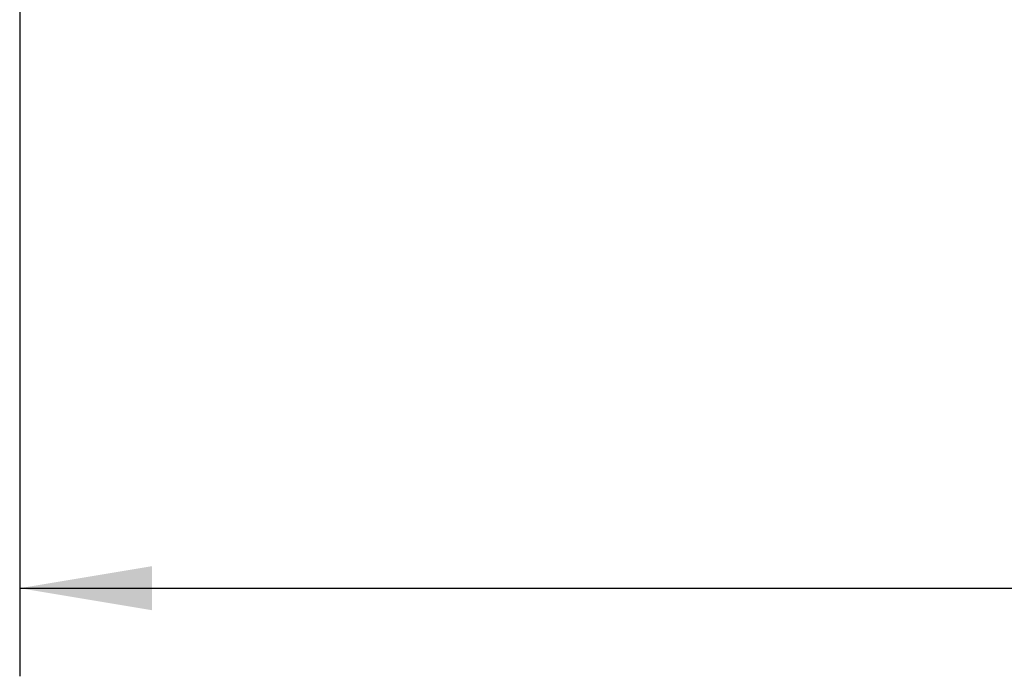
# Model space of a CAD drawing. Header units: millimetres. Extents: x 0 to 420, y 0 to 297.
# Tile 51 of 81: x 266 to 288, y 149 to 164. Entities that reach past the tile are written whole.
import ezdxf

# ---------------------------------------------------------------- set-up
doc = ezdxf.new("R2010")
doc.units = ezdxf.units.MM
doc.layers.add('QUOTE', color=174, linetype='Continuous')
doc.styles.add('SLDTEXTSTYLE3', font='TXT', dxfattribs={"width": 0.75})
doc.dimstyles.new('SLDDIMSTYLE1', dxfattribs={"dimtxt": 3, "dimasz": 3, "dimexe": 0, "dimexo": 0.0625, "dimgap": 0.75, "dimtad": 1, "dimdec": 0, "dimlfac": 8.533318, "dimrnd": 1e-09, "dimzin": 12, "dimdsep": 46, "dimtxsty": 'SLDTEXTSTYLE3', "dimsah": 1, "dimcen": 0.09, "dimadec": 0, "dimazin": 3, "dimtfac": 1, "dimtdec": 3, "dimtofl": 0, "dimtmove": 0, "dimatfit": 3, "dimfxl": 0, "dimfrac": 2, "dimtolj": 1, "dimtzin": 12, "dimarcsym": 0})

# ---------------------------------------------------------------- blocks, each defined once
blk = doc.blocks.new('_D_1')
at = {"layer": 'QUOTE'}
for p, q in [((266.071, 167.29), (266.071, 148.992)), ((342.243, 167.29), (342.243, 148.992)), ((266.071, 150.992), (342.243, 150.992))]:
    blk.add_line(p, q, dxfattribs=at)
for points in [[(266.071, 150.992), (269.071, 150.492), (269.071, 151.492)], [(342.243, 150.992), (339.243, 151.492), (339.243, 150.492)]]:
    blk.add_solid(points, dxfattribs=at)
at = {"layer": 'QUOTE', "insert": (300.832, 154.859), "char_height": 3, "attachment_point": 1, "style": 'SLDTEXTSTYLE3'}
blk.add_mtext('650', dxfattribs=at)

msp = doc.modelspace()

# ---------------------------------------------------------------- dimensions: what is measured, and where the dimension line sits
at = {"layer": 'QUOTE'}
dim = msp.add_linear_dim(base=(342.243, 150.9918), p1=(266.0709, 169.2903), p2=(342.243, 169.2903), dimstyle='SLDDIMSTYLE1', dxfattribs=at)
dim.commit()
dim.dimension.update_dxf_attribs({"geometry": '_D_1', "text_midpoint": (304.1569, 150.9918), "dimtype": 160})

doc.saveas('drawing.dxf')
